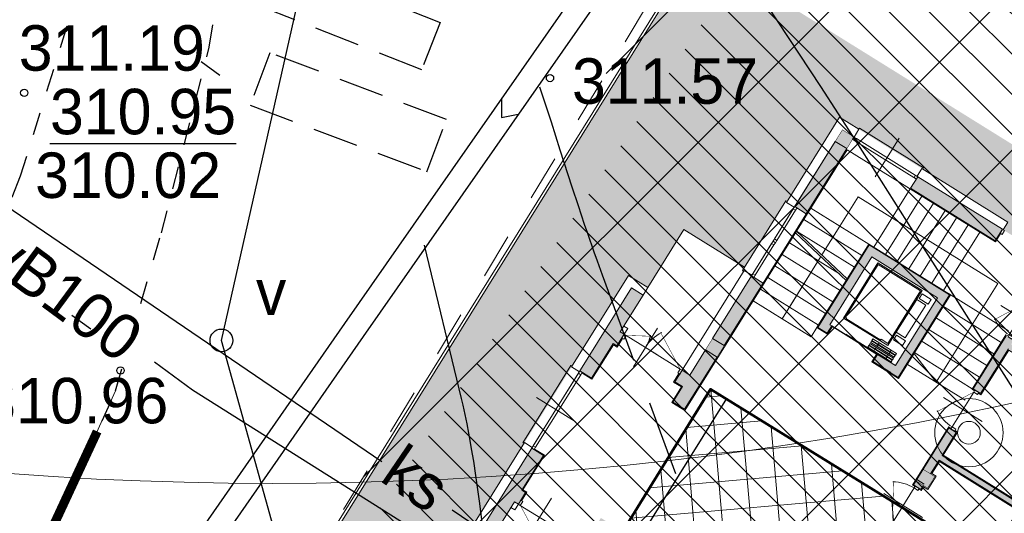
# Model space of a CAD drawing. Extents: x 4615668 to 9294084, y 5331114 to 10688993.
# Tile 61 of 181: x 4655590 to 4655611, y 5335119 to 5335130. Entities that reach past the tile are written whole.
import ezdxf
from ezdxf.enums import TextEntityAlignment as Align
from ezdxf.lldxf.tags import DXFTag

# ---------------------------------------------------------------- set-up
doc = ezdxf.new("R2010")
doc.units = 0
doc.header["$MEASUREMENT"] = 0
for name, pattern in [('BUIB05', [1, 0.5, -0.5]), ('DASHED', [19.05, 12.7, -6.35]), ('DROGA', [1, 0.5, -0.5]), ('WARSTWICA', [3, 2, -1]), ('WIATA', [1.5, 1, -0.5])]:
    doc.linetypes.add(name, pattern=pattern)
for name, color, linetype in [('13', 7, 'Continuous'), ('17', 7, 'Continuous'), ('22', 7, 'Continuous'), ('23', 7, 'Continuous'), ('24', 7, 'Continuous'), ('25', 7, 'Continuous'), ('26', 7, 'Continuous'), ('27', 7, 'Continuous'), ('45', 7, 'Continuous'), ('50', 7, 'Continuous'), ('51', 7, 'Continuous'), ('52', 7, 'Continuous'), ('56', 7, 'Continuous'), ('hatcz', 253, 'Continuous'), ('OPIS', 7, 'Continuous'), ('sciany', 1, 'Continuous'), ('STOLARKA', 4, 'Continuous'), ('UWWPA_907', 7, 'Continuous')]:
    doc.layers.add(name, color=color, linetype=linetype)
for name, color, linetype, lineweight in [('A_widok', 8, 'Continuous', 0), ('budynek', 7, 'Continuous', 53), ('hatch', 253, 'Continuous', 0), ('sciany - mur', 1, 'Continuous', 30)]:
    doc.layers.add(name, color=color, linetype=linetype, lineweight=lineweight)
doc.styles.add('txt', font='TXT', dxfattribs={"height": 0.2})
tags = doc.linetypes.add('DASH', pattern=[15, 10, -5]).pattern_tags.tags
tags[6:7] = [DXFTag(74, 4), DXFTag(75, 0), DXFTag(340, '0'), DXFTag(46, 0.0), DXFTag(50, 0.0), DXFTag(44, 0.0), DXFTag(45, 0.0)]
tags[4:5] = [DXFTag(74, 4), DXFTag(75, 0), DXFTag(340, '0'), DXFTag(46, 0.0), DXFTag(50, 0.0), DXFTag(44, 0.0), DXFTag(45, 0.0)]

# ---------------------------------------------------------------- blocks, each defined once
blk = doc.blocks.new('SB')
at = {"layer": 'UWWPA_907', "color": 7, "linetype": 'Continuous', "lineweight": 13}
for radius in [0.75, 0.25]:
    blk.add_circle((0, 0), radius, dxfattribs=at)
blk = doc.blocks.new('WYS')
at = {"layer": '52', "color": 67, "linetype": 'Continuous'}
blk.add_circle((0, 0), 0.08, dxfattribs=at)
blk = doc.blocks.new('SLU')
at = {"layer": '22', "color": 1, "linetype": 'Continuous'}
blk.add_circle((0, 0), 0.25, dxfattribs=at)
blk = doc.blocks.new('G$C8361AC1F')
at = {"layer": 'STOLARKA', "color": 252, "linetype": 'Continuous', "lineweight": 0}
for p, q in [((50, 100), (50, 0)), ((5, 50), (95, 50))]:
    blk.add_line(p, q, dxfattribs=at)
at = {"layer": 'STOLARKA', "color": 252, "linetype": 'Continuous', "lineweight": 0, "const_width": 1}
blk.add_lwpolyline([(95, 50), (15.3, 96)], dxfattribs=at)
at = {"layer": 'STOLARKA', "color": 252, "linetype": 'Continuous', "lineweight": 0}
for points in [[(5, 40), (5, 50), (0, 50), (0, 40)], [(95, 40), (95, 50), (100, 50), (100, 40)]]:
    blk.add_lwpolyline(points, close=True, dxfattribs=at)
blk.add_arc((95, 50), 90, 148.7267, 180, dxfattribs=at)
blk = doc.blocks.new('Z$W@#560870F2')
at = {"layer": 'A_widok', "lineweight": 25, "ltscale": 2}
for p, q in [((199.5, 178.5), (199.5, 60.5)), ((199.5, 24.5), (199.5, 142.5))]:
    blk.add_line(p, q, dxfattribs=at)
at = {"layer": 'A_widok', "color": 251, "lineweight": 25, "ltscale": 2}
for p, q in [((218.5, 189), (218.5, 142.5)), ((220.5, 140.5), (220.5, 140.5))]:
    blk.add_line(p, q, dxfattribs=at)
at = {"layer": 'A_widok', "color": 251, "linetype": 'DASHED', "ltscale": 30}
blk.add_line((218.5, 166), (218.5, 167.5), dxfattribs=at)
at = {"layer": 'A_widok', "ltscale": 10}
blk.add_line((169.1, 42), (169.1, 132), dxfattribs=at)
for points in [[(34.5, 179), (34.5, 155.6), (46.5, 155.6), (46.5, 179)], [(136.5, 152), (136.5, 175.3), (51.5, 175.3), (51.5, 152)], [(153.5, 179), (153.5, 155.6), (141.5, 155.6), (141.5, 179)], [(180, 132), (180, 177), (176, 177), (176, 132)], [(185, 132), (185, 177), (181, 177), (181, 132)], [(192, 132), (192, 177), (188, 177), (188, 132)], [(197.5, 132), (197.5, 177), (193, 177), (193, 132)], [(180, 163.5), (180, 116), (176, 116), (176, 163.5)], [(185, 163.5), (185, 116), (181, 116), (181, 163.5)], [(192, 163.5), (192, 116), (188, 116), (188, 163.5)], [(197.5, 163.5), (197.5, 116), (193, 116), (193, 163.5)]]:
    blk.add_lwpolyline(points, close=True, dxfattribs=at)
at = {"layer": 'A_widok', "linetype": 'Continuous', "lineweight": 0}
blk.add_lwpolyline([(171.1, 37), (171.1, 152), (28.5, 152), (28.5, 37)], close=True, dxfattribs=at)
at = {"layer": 'A_widok', "ltscale": 10}
blk.add_lwpolyline([(171.1, 132), (167.1, 132), (167.1, 149.5), (31, 149.5), (31, 39.5), (167.1, 39.5), (167.1, 42), (171.1, 42)], dxfattribs=at)
at = {"layer": 'A_widok'}
for p in [(169.1, 131), (169.1, 102), (169.1, 101), (169.1, 72)]:
    blk.add_point(p, dxfattribs=at)
at = {"layer": 'sciany', "color": 251, "linetype": 'Continuous', "lineweight": 0}
for p, q in [((5, 0), (5, 208)), ((5, 208), (218.5, 208)), ((218.5, 208), (218.5, 142.5)), ((24, 189), (199.5, 189)), ((24, 19), (24, 189)), ((199.5, 189), (199.5, 142.5)), ((199.5, 142.5), (218.5, 142.5)), ((199.5, 24.5), (218.5, 24.5)), ((199.5, 24.5), (199.5, 19)), ((218.5, 24.5), (218.5, 0)), ((199.5, 19), (24, 19)), ((218.5, 0), (5, 0))]:
    blk.add_line(p, q, dxfattribs=at)
blk = doc.blocks.new('G$C7BE39422')
at = {"layer": 'OPIS', "lineweight": 0, "ltscale": 40, "transparency": 33554687}
h = blk.add_hatch(color=256, dxfattribs=at)
h.dxf.hatch_style = 1
h.paths.add_polyline_path([(266, 1724), (296, 1724), (296, 1754), (266, 1754)])
h = blk.add_hatch(color=256, dxfattribs=at)
h.dxf.hatch_style = 1
h.paths.add_polyline_path([(461.1, 1724), (461.1, 1754), (680.1, 1754), (680.1, 1724)])
h = blk.add_hatch(color=256, dxfattribs=at)
h.dxf.hatch_style = 1
h.paths.add_polyline_path([(266, 1555.5), (296, 1555.5), (296, 1724), (266, 1724)])
h = blk.add_hatch(color=256, dxfattribs=at)
h.dxf.hatch_style = 1
h.paths.add_polyline_path([(1411.2, 1184), (1411.2, 1165.2), (1381.2, 1165.2), (1381.2, 1184)])
h.paths.add_polyline_path([(830.1, 1184), (830.1, 1174), (811.1, 1174), (811.1, 1184)])
h.paths.add_polyline_path([(811.1, 1214), (811.1, 1321.2), (830.1, 1321.2), (830.1, 1261.7), (1038, 1261.7), (1038, 1537.9), (830.1, 1537.9), (830.1, 1422.2), (811.1, 1422.2), (811.1, 1559.4), (830.1, 1559.4), (830.1, 1549.9), (1038, 1549.9), (1038, 1559.4), (1050, 1559.4), (1050, 1405.8), (1154, 1405.8), (1154, 1549.9), (1170.4, 1549.9), (1170.4, 1539.9), (1164, 1539.9), (1164, 1405.8), (1267.8, 1405.8), (1267.8, 1539.9), (1261.4, 1539.9), (1261.4, 1549.9), (1283.8, 1549.9), (1283.8, 1539.9), (1277.6, 1539.9), (1277.6, 1405.8), (1381.2, 1405.8), (1381.2, 1539.9), (1374.8, 1539.9), (1374.8, 1549.9), (1381.2, 1549.9), (1381.2, 1724), (1411.2, 1724), (1411.2, 1214), (1381.2, 1214), (1381.2, 1249.7), (1374.8, 1249.7), (1374.8, 1259.7), (1381.2, 1259.7), (1381.2, 1393.8), (1277.6, 1393.8), (1277.6, 1259.7), (1283.8, 1259.7), (1283.8, 1249.7), (1261.4, 1249.7), (1261.4, 1259.7), (1267.8, 1259.7), (1267.8, 1393.8), (1164, 1393.8), (1164, 1259.7), (1170.4, 1259.7), (1170.4, 1249.7), (1147.6, 1249.7), (1147.6, 1259.7), (1154, 1259.7), (1154, 1393.8), (1050, 1393.8), (1050, 1259.7), (1056.6, 1259.7), (1056.6, 1249.7), (1050, 1249.7), (1050, 1174), (1038, 1174), (1038, 1249.7), (830.1, 1249.7), (830.1, 1214)])
h = blk.add_hatch(color=256, dxfattribs=at)
h.dxf.hatch_style = 1
h.paths.add_polyline_path([(474.1, 1375.5), (468.6, 1375.5), (468.6, 1551), (638.6, 1551), (638.6, 1375.5), (592.1, 1375.5), (592.1, 1356.5), (657.6, 1356.5), (657.6, 1570), (449.6, 1570), (449.6, 1356.5), (474.1, 1356.5)])
h = blk.add_hatch(color=256, dxfattribs=at)
h.dxf.hatch_style = 1
h.paths.add_polyline_path([(266, 1362.5), (266, 1214), (281, 1214), (281, 1375.5), (266, 1375.5)])
h.paths.add_polyline_path([(281, 1375.5), (281, 1214), (296, 1214), (296, 1375.5)])
h.paths.add_polyline_path([(281, 1184), (281, 1049), (296, 1049), (296, 1184)])
h.paths.add_polyline_path([(266, 1119), (246, 1119), (246, 1109), (246, 1089), (266, 1089), (266, 1049), (281, 1049), (281, 1184), (266, 1184)])
h.paths.add_polyline_path([(86, 999), (86, 1088.9), (96, 1088.9), (96, 1109), (96, 1119), (86, 1119), (86, 1134), (86, 1184), (86, 1214), (71, 1214), (71, 999)])
h.paths.add_polyline_path([(56, 999), (62, 999), (62.5, 999), (71, 999), (71, 1214), (56, 1214), (56, 999)])
h.paths.add_polyline_path([(86, 584), (86, 664), (86, 679), (96, 679), (96, 689), (96, 709), (86, 709), (86, 799), (71, 799), (71, 584)])
h.paths.add_polyline_path([(71, 584), (71, 799), (62, 799), (56, 799), (56, 584)])
h.paths.add_polyline_path([(281, 614), (281, 749), (266, 749), (266, 709), (246, 709), (246, 689), (246, 679), (266, 679), (266, 614)])
h.paths.add_polyline_path([(296, 749), (281, 749), (281, 614), (296, 614)])
h = blk.add_hatch(color=256, dxfattribs=at)
h.dxf.hatch_style = 1
h.paths.add_polyline_path([(266, 1184), (296, 1184), (296, 1214), (266, 1214)])
h = blk.add_hatch(color=256, dxfattribs=at)
h.dxf.hatch_style = 1
h.paths.add_polyline_path([(811.1, 1184), (841.1, 1184), (841.1, 1214), (811.1, 1214)])
at = {"layer": 'OPIS', "color": 252, "linetype": 'Continuous', "lineweight": 0}
for p, q in [((381.6, 1804), (381.6, 1704)), ((86, 1384), (243, 1384)), ((86, 1234), (86, 1384)), ((151, 1169), (151, 1069)), ((181, 1119), (101, 1119)), ((161, 1119), (241, 1119)), ((151, 629), (151, 729)), ((181, 679), (101, 679))]:
    blk.add_line(p, q, dxfattribs=at)
at = {"layer": 'OPIS', "lineweight": 0, "ltscale": 40}
for p, q in [((296, 1724), (266, 1724)), ((641.1, 1571.5), (641.1, 1722.5)), ((448.1, 1481.5), (298.1, 1511.5)), ((448.1, 1477.4), (298.1, 1507.4)), ((427.7, 1481.5), (298.1, 1481.5)), ((448.1, 1451.5), (298.1, 1451.5)), ((448.1, 1421.5), (298.1, 1421.5)), ((448.1, 1391.5), (298.1, 1391.5)), ((448.1, 1361.5), (298.1, 1361.5)), ((448.1, 1355), (448.1, 1331.5)), ((448.1, 1331.5), (298.1, 1331.5)), ((86, 1214), (86, 1234)), ((96, 1134), (86, 1134)), ((96, 1134), (96, 1119)), ((56, 999), (86, 999)), ((56, 799), (86, 799)), ((96, 664), (86, 664))]:
    blk.add_line(p, q, dxfattribs=at)
at = {"layer": 'OPIS', "linetype": 'DASH', "lineweight": 0}
for p, q in [((461.1, 1571.5), (461.1, 1722.5)), ((491.1, 1571.5), (491.1, 1722.5)), ((521.1, 1571.5), (521.1, 1722.5)), ((551.1, 1571.5), (551.1, 1722.5)), ((581.1, 1571.5), (581.1, 1722.5)), ((611.1, 1571.5), (611.1, 1722.5)), ((448.1, 1571.5), (298.1, 1571.5)), ((448.1, 1571.5), (298.1, 1571.5)), ((654.1, 1571.5), (809.1, 1571.5)), ((448.1, 1541.5), (298.1, 1541.5)), ((657.6, 1541.5), (809.1, 1541.5)), ((448.1, 1511.5), (298.1, 1511.5)), ((657.6, 1511.5), (809.1, 1511.5)), ((657.6, 1481.5), (809.1, 1481.5)), ((657.6, 1451.5), (809.1, 1451.5)), ((657.6, 1421.5), (809.1, 1421.5)), ((734.1, 1391.5), (657.6, 1420.2)), ((657.6, 1391.5), (809.1, 1391.5))]:
    blk.add_line(p, q, dxfattribs=at)
at = {"layer": 'OPIS', "color": 0, "lineweight": 0, "ltscale": 40}
for p, q in [((811.1, 1187.5), (830.1, 1187.5)), ((96, 664), (96, 679))]:
    blk.add_line(p, q, dxfattribs=at)
at = {"layer": 'OPIS', "color": 251, "lineweight": 0, "ltscale": 40}
blk.add_line((106, 899), (6, 899), dxfattribs=at)
for points in [[(295.5, 1774), (295.5, 1777), (461.8, 1777), (461.8, 1774)], [(455.1, 1754), (455.1, 1748), (461.1, 1748), (461.1, 1754)], [(590.6, 1375.5), (590.6, 1355), (659.1, 1355), (659.1, 1571.5), (448.1, 1571.5), (448.1, 1481.5)], [(246, 1375), (243, 1375), (243, 1555.5), (246, 1555.5)], [(266, 1549.5), (272, 1549.5), (272, 1555.5), (266, 1555.5)], [(475.6, 1375.5), (475.6, 1355), (448.1, 1355), (448.1, 1481.5)], [(266, 1459.5), (272, 1459.5), (272, 1465.5), (266, 1465.5)], [(86, 1119), (86, 1214), (56, 1214), (56, 584), (86, 584), (86, 679), (96, 679), (96, 709), (86, 709), (86, 799)], [(36, 798.9), (33, 798.9), (33, 999), (36, 999)]]:
    blk.add_lwpolyline(points, dxfattribs=at)
at = {"layer": 'OPIS', "lineweight": 0, "ltscale": 40}
for points in [[(266, 1553.5), (246, 1553.5), (246, 1774), (296, 1774), (296, 1754)], [(459.1, 1754), (459.1, 1774), (682.1, 1774), (682.1, 1754)], [(461.1, 1724), (461.1, 1754), (680.1, 1754), (680.1, 1724), (461.1, 1724)], [(244, 1109), (244, 1087), (264, 1087), (264, 1047), (298.1, 1047), (298.1, 1722.5), (681.6, 1722.5), (681.6, 1744)], [(830.1, 1184), (830.1, 1174), (811.1, 1174), (811.1, 1321.2), (830.1, 1321.2), (830.1, 1261.7), (1038, 1261.7)], [(830.1, 1537.9), (830.1, 1422.2), (811.1, 1422.2), (811.1, 1559.4)], [(815.6, 1561.4), (809.1, 1561.4), (809.1, 1420.2), (815.6, 1420.2)], [(246, 1553.5), (266, 1553.5)], [(825.6, 1420.2), (832.1, 1420.2), (832.1, 1535.9), (1036, 1535.9), (1036, 1263.7), (832.1, 1263.7), (832.1, 1323.2), (825.6, 1323.2)], [(373.1, 1331.5), (373.1, 1492.4)], [(373.1, 1361.5), (373.1, 1492.4)], [(1050, 1174), (1038, 1174), (1038, 1249.7), (830.1, 1249.7), (830.1, 1214)], [(246, 1119), (246, 1377.5), (266, 1377.5)], [(815.6, 1323.2), (809.1, 1323.2), (809.1, 1172), (815.6, 1172)], [(86, 1234), (36, 1234), (36, 997)], [(825.6, 1172), (832.1, 1172), (832.1, 1182), (843.1, 1182), (843.1, 1216), (832.1, 1216), (832.1, 1247.7), (1036, 1247.7), (1036, 1172), (1038.9, 1172)], [(86, 999), (86, 1088.9), (96, 1088.9), (96, 1119), (86, 1119), (86, 1184)], [(266, 1119), (246, 1119), (246, 1089), (266, 1089), (266, 1049), (296, 1049), (296, 1184), (266, 1184), (266, 1119)], [(62, 997.5), (88, 997.5), (88, 1086.9), (98, 1086.9), (98, 1109)], [(86, 999), (86, 1088.9)], [(56, 997), (36, 997)], [(36, 801), (36, 564), (86, 564)], [(56, 801), (36, 801)], [(98, 689), (98, 711), (88, 711), (88, 800.5), (62, 800.5)]]:
    blk.add_lwpolyline(points, dxfattribs=at)
at = {"layer": 'OPIS', "lineweight": 0, "ltscale": 40, "const_width": 1}
for points in [[(266, 1724), (296, 1724), (296, 1754), (266, 1754)], [(266, 1184), (296, 1184), (296, 1214), (266, 1214)], [(811.1, 1184), (841.1, 1184), (841.1, 1214), (811.1, 1214)]]:
    blk.add_lwpolyline(points, close=True, dxfattribs=at)
at = {"layer": 'OPIS', "color": 251, "lineweight": 0, "ltscale": 40}
for points in [[(296, 1754), (302, 1754), (302, 1748), (296, 1748)], [(461.1, 1754), (302, 1754), (302, 1748), (461.1, 1748)], [(266, 1724), (266, 1375.5), (296, 1375.5), (296, 1724)], [(266, 1549.5), (266, 1471.5), (272, 1471.5), (272, 1549.5)], [(266, 1465.5), (266, 1471.5), (272, 1471.5), (272, 1465.5)], [(266, 1459.5), (266, 1381.5), (272, 1381.5), (272, 1459.5)], [(266, 1375.5), (266, 1381.5), (272, 1381.5), (272, 1375.5)], [(62, 993), (62, 999), (56, 999), (56, 993)], [(62, 993), (62, 805), (56, 805), (56, 993)], [(62, 799), (62, 805), (56, 805), (56, 799)]]:
    blk.add_lwpolyline(points, close=True, dxfattribs=at)
at = {"layer": 'OPIS', "color": 252, "linetype": 'Continuous', "lineweight": 0}
for points in [[(685.6, 1744), (685.6, 1754), (680.6, 1754), (680.6, 1744)], [(101, 1109), (101, 1119), (96, 1119), (96, 1109)], [(241, 1109), (241, 1119), (246, 1119), (246, 1109)], [(101, 689), (101, 679), (96, 679), (96, 689)]]:
    blk.add_lwpolyline(points, close=True, dxfattribs=at)
at = {"layer": 'OPIS', "lineweight": 0, "ltscale": 40}
for points in [[(266, 1555.5), (296, 1555.5), (296, 1724), (266, 1724)], [(266, 1214), (266, 1375.5), (296, 1375.5), (296, 1214)]]:
    blk.add_lwpolyline(points, close=True, dxfattribs=at)
at = {"layer": 'OPIS', "linetype": 'DASH', "lineweight": 0}
blk.add_lwpolyline([(373.1, 1496.5), (373.1, 1571.5), (373.1, 1647.5), (734.1, 1647.5), (734.1, 1391.5)], dxfattribs=at)
at = {"layer": 'OPIS', "color": 252, "linetype": 'Continuous', "lineweight": 0, "const_width": 1}
for points in [[(101, 1119), (148.7, 1146.5)], [(241, 1119), (161.4, 1165)], [(101, 679), (148.7, 651.5)]]:
    blk.add_lwpolyline(points, dxfattribs=at)
at = {"layer": 'OPIS', "color": 252, "linetype": 'Continuous', "lineweight": 0}
blk.add_arc((61, 1119), 90, 0, 18.4099, dxfattribs=at)
at = {"layer": 'OPIS', "color": 0, "lineweight": 0, "ltscale": 40}
blk.add_arc((241, 1119), 90, 148.7267, 180, dxfattribs=at)
at = {"layer": 'OPIS', "color": 251, "lineweight": 0, "ltscale": 40}
for p, rotation in [((865.6, 1559.9), 90.00000000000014), ((865.6, 1321.7), 89.99999999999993)]:
    blk.add_blockref('G$C8361AC1F', p, dxfattribs=dict(at, rotation=rotation))
at = {"layer": 'OPIS', "color": 7, "linetype": 'Continuous', "lineweight": 0, "rotation": 269.9999999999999}
blk.add_blockref('Z$W@#560870F2', (449.6, 1575), dxfattribs=at)
at = {"layer": 'OPIS', "color": 251, "lineweight": 0, "ltscale": 40, "xscale": -1, "rotation": 89.99999999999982}
blk.add_blockref('G$C8361AC1F', (865.6, 1173.5), dxfattribs=at)

msp = doc.modelspace()

# ---------------------------------------------------------------- hatches: boundary and pattern name
at = {"layer": 'hatch', "lineweight": 0, "ltscale": 20}
h = msp.add_hatch(dxfattribs=at)
h.set_pattern_fill('ANSI31', color=3, scale=5, angle=90)
h.set_pattern_definition([(135, (-11889.38753, -1756.1574), (-0.44194173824, -0.44194173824), [])])
h.paths.add_polyline_path([(4655588.854, 5335106.349), (4655610.799, 5335092.928), (4655619.826, 5335105.313), (4655679.3, 5335063.025), (4655675.327, 5335047.976), (4655665.409, 5335034.833), (4655687.601, 5335024.333), (4655665.162, 5335010.881), (4655660.44, 5335018.722), (4655662.201, 5335023.441), (4655659.892, 5335034.977), (4655638.385, 5335008.562), (4655616.894, 5335004.668), (4655615.082, 5335002.357), (4655641.603, 5335003.489), (4655662.829, 5335002.048), (4655672.968, 5335007.291), (4655703.279, 5335014.289), (4655716.801, 5335015.212), (4655741.269, 5335020.258), (4655757.915, 5335026.021), (4655726.837, 5335084.415), (4655710.028, 5335087.457), (4655682.401, 5335098.021), (4655634.828, 5335133.012), (4655626.983, 5335138.104), (4655613.086, 5335142.87)])
at = {"layer": 'hatch', "lineweight": 0}
h = msp.add_hatch(dxfattribs=at)
h.set_pattern_fill('ANSI31', color=160, scale=20)
h.set_pattern_definition([(45, (-11889.3875, -1756.1574), (-1.767766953, 1.767766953), [])])
h.paths.add_polyline_path([(4655585.345, 5335100.489), (4655609.825, 5335141.174), (4655724.52, 5335052.343), (4655757.949, 5335025.923), (4655741.269, 5335020.258), (4655716.277, 5335015.104), (4655702.906, 5335013.9), (4655672.968, 5335007.246), (4655662.829, 5335002.048), (4655641.397, 5335003.503), (4655600.675, 5335001.373), (4655590.095, 5334999.07), (4655563.772, 5335009.583), (4655603.239, 5335036.519), (4655603.01, 5335091.868)])
at = {"layer": 'hatch', "lineweight": 0, "ltscale": 40}
h = msp.add_hatch(dxfattribs=at)
h.set_pattern_fill('ANSI37', color=0, scale=5, angle=50)
h.set_pattern_definition([(95, (-11889.38753, -1756.1574), (-0.62262168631, -0.05447233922), []), (185, (-11889.38753, -1756.1574), (0.05447233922, -0.62262168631), [])])
h.paths.add_polyline_path([(4655601.326, 5335116.443), (4655606.153, 5335113.462), (4655609.576, 5335119.003), (4655604.748, 5335121.985)])
at = {"layer": 'hatcz', "lineweight": 0, "transparency": 33554687}
h = msp.add_hatch(dxfattribs=at)
h.set_pattern_fill('ANCHORLK', color=256, scale=0.1, angle=58)
h.set_pattern_definition([(76.435, (-11889.41685, -1756.27892), (0.0837167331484, 0.879909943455), [0.25, -1]), (31.435, (-11889.23246, -1756.58059), (0.209468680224, 0.3352206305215), [0.176776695, -0.707106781]), (121.435, (-11889.84427, -1755.91862), (-0.3352206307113, 0.209468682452), [0.176776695, -0.707106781]), (166.435, (-11889.60124, -1755.97726), (-0.3352206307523, 0.2094686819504), [0.25, -1])])
h.paths.add_polyline_path([(4655591.047, 5335116.854), (4655592.229, 5335118.033), (4655594.544, 5335115.712), (4655604.49, 5335131.659), (4655613.176, 5335126.255), (4655612.648, 5335125.405), (4655618.338, 5335121.866), (4655608.565, 5335106.158), (4655598.077, 5335112.683), (4655597.549, 5335111.834), (4655593.606, 5335114.287)])
h.paths.add_polyline_path([(4655598.341, 5335113.107), (4655608.404, 5335106.846), (4655617.649, 5335121.705), (4655612.197, 5335125.097), (4655612.092, 5335124.927), (4655611.183, 5335125.493), (4655611.289, 5335125.662), (4655607.586, 5335127.966), (4655606.421, 5335126.094), (4655606.407, 5335126.127), (4655605.5, 5335124.671), (4655604.167, 5335125.5), (4655603.375, 5335124.226), (4655602.95, 5335124.49), (4655599.411, 5335118.802), (4655599.797, 5335118.504), (4655596.983, 5335113.952)], flags=16)

# ---------------------------------------------------------------- linework, layer by layer
at = {"color": 94, "linetype": 'BUIB05', "lineweight": 0, "ltscale": 2}
msp.add_lwpolyline([(4655585.345, 5335100.489), (4655609.825, 5335141.174), (4655724.52, 5335052.343), (4655757.949, 5335025.923), (4655741.269, 5335020.258), (4655716.277, 5335015.104), (4655702.906, 5335013.9), (4655672.968, 5335007.246), (4655662.829, 5335002.048), (4655641.397, 5335003.503), (4655600.675, 5335001.373), (4655590.095, 5334999.07), (4655563.772, 5335009.583), (4655603.239, 5335036.519), (4655603.01, 5335091.868)], close=True, dxfattribs=at)
at = {"lineweight": 0, "ltscale": 40}
msp.add_circle((4655595.116, 5335194.916), 75, dxfattribs=at)
at = {"layer": '13', "color": 132, "linetype": 'WIATA'}
for points in [[(4655598.403, 5335129.011), (4655594.904, 5335130.386), (4655595.313, 5335131.427), (4655598.812, 5335130.051)], [(4655594.631, 5335128.236), (4655598.515, 5335126.77), (4655598.948, 5335127.917), (4655595.065, 5335129.383)]]:
    msp.add_lwpolyline(points, close=True, dxfattribs=at)
at = {"layer": '13', "color": 7, "linetype": 'Continuous'}
msp.add_lwpolyline([(4655601.675, 5335116.262), (4655605.108, 5335121.782), (4655609.576, 5335119.003), (4655606.142, 5335113.483)], dxfattribs=at)
at = {"layer": '17', "color": 97, "linetype": 'DROGA'}
for points in [[(4655620.342, 5335020.205), (4655633.344, 5335029.137), (4655640.842, 5335045.094), (4655640.874, 5335051.414), (4655638.081, 5335060.135), (4655636.027, 5335067.178), (4655629.847, 5335077.185), (4655624.184, 5335081.711), (4655611.243, 5335091.013), (4655605.11, 5335095.557), (4655599.633, 5335098.754), (4655596.338, 5335100.728), (4655588.098, 5335104.584), (4655586.139, 5335108.198), (4655586.184, 5335109.851), (4655586.871, 5335111.595), (4655589.752, 5335117.638), (4655591.674, 5335121.953), (4655592.681, 5335125.422), (4655593.733, 5335129.507), (4655594.237, 5335132.674), (4655594.467, 5335142.205), (4655595.199, 5335144.579)], [(4655591.766, 5335144.028), (4655591.493, 5335132.833), (4655589.579, 5335126.668), (4655587.199, 5335120.747), (4655585.826, 5335117.442), (4655581.254, 5335108.872), (4655577.554, 5335101.684), (4655575.585, 5335098.562), (4655572.015, 5335093.33), (4655566.675, 5335084.549), (4655563.15, 5335078.582), (4655558.172, 5335069.745), (4655554.51, 5335062.814), (4655552.048, 5335058.863)]]:
    msp.add_lwpolyline(points, dxfattribs=at)
at = {"layer": '23', "color": 40, "linetype": 'Continuous'}
msp.add_lwpolyline([(4655596.406, 5335109.483), (4655595.718, 5335116.898), (4655594, 5335123.061), (4655599.22, 5335146.184), (4655600.624, 5335157.505), (4655600.988, 5335175.549), (4655608.608, 5335175.49), (4655614.408, 5335174.899)], dxfattribs=at)
at = {"layer": '25', "color": 165, "linetype": 'Continuous'}
msp.add_lwpolyline([(4655592.533, 5335122.593), (4655593.366, 5335121.976), (4655601.888, 5335116.605)], dxfattribs=at)
at = {"layer": '27', "color": 17, "linetype": 'Continuous'}
for p, q in [((4655587.847, 5335126.991), (4655593.003, 5335123.477)), ((4655593.003, 5335123.477), (4655597.524, 5335120.395)), ((4655599.074, 5335119.339), (4655602.245, 5335117.178))]:
    msp.add_line(p, q, dxfattribs=at)
at = {"layer": '45', "color": 219, "linetype": 'Continuous'}
for points in [[(4655788.318, 5335087.177), (4655785.963, 5335092.852), (4655785.059, 5335094.103), (4655775.354, 5335103.008), (4655764.978, 5335112.567), (4655762.183, 5335115.231), (4655760.796, 5335116.01), (4655753.13, 5335120.527), (4655752.238, 5335120.464), (4655747.343, 5335118.661), (4655746.478, 5335117.973), (4655744.633, 5335114.25), (4655742.29, 5335110.388), (4655736.083, 5335094.805), (4655727.259, 5335085.511), (4655710.146, 5335087.945), (4655682.639, 5335097.359), (4655658.142, 5335115.559), (4655640.805, 5335129.446), (4655627.317, 5335138.972), (4655612.96, 5335143.544), (4655609.494, 5335141.756), (4655596.704, 5335123.432), (4655592.654, 5335117.608)], [(4655787.856, 5335086.985), (4655785.523, 5335092.606), (4655784.683, 5335093.769), (4655775.016, 5335102.64), (4655764.636, 5335112.203), (4655761.883, 5335114.825), (4655760.546, 5335115.576), (4655753.01, 5335120.017), (4655752.344, 5335119.97), (4655747.591, 5335118.219), (4655746.876, 5335117.651), (4655745.071, 5335114.008), (4655742.74, 5335110.164), (4655736.511, 5335094.531), (4655727.443, 5335084.979), (4655710.028, 5335087.457), (4655682.403, 5335096.911), (4655657.836, 5335115.163), (4655640.505, 5335129.046), (4655627.091, 5335138.52), (4655613.006, 5335143.004), (4655609.834, 5335141.368), (4655597.114, 5335123.146), (4655593.012, 5335117.248)], [(4655600.156, 5335128.378), (4655600.156, 5335127.959), (4655600.524, 5335128.031)]]:
    msp.add_lwpolyline(points, dxfattribs=at)
at = {"layer": '50', "color": 216, "linetype": 'Continuous'}
for points in [[(4655618.185, 5335111.611), (4655615.43, 5335115.729), (4655614.068, 5335117.798), (4655612.914, 5335119.598), (4655611.398, 5335122.012), (4655610.635, 5335123.215), (4655609.485, 5335125.025), (4655607.952, 5335127.438), (4655607.179, 5335128.64), (4655605.999, 5335130.43), (4655605.398, 5335131.317), (4655604.125, 5335133.174)], [(4655598.46, 5335125.152), (4655599.27, 5335121.786), (4655599.305, 5335121.634), (4655599.328, 5335121.532), (4655599.372, 5335121.328), (4655599.393, 5335121.225), (4655599.432, 5335121.02), (4655599.469, 5335120.815), (4655599.493, 5335120.678), (4655599.538, 5335120.403), (4655599.585, 5335120.093), (4655599.614, 5335119.886), (4655599.671, 5335119.472), (4655599.725, 5335119.057), (4655599.797, 5335118.504), (4655599.835, 5335118.228), (4655599.874, 5335117.952), (4655599.894, 5335117.814), (4655599.926, 5335117.607)]]:
    msp.add_lwpolyline(points, dxfattribs=at)
at = {"layer": '50', "color": 245, "linetype": 'WARSTWICA'}
msp.add_lwpolyline([(4655600.995, 5335128.634), (4655601.146, 5335128.175), (4655601.245, 5335127.868), (4655601.442, 5335127.254), (4655601.705, 5335126.436), (4655601.839, 5335126.027), (4655601.975, 5335125.619), (4655602.044, 5335125.416), (4655602.184, 5335125.01), (4655602.256, 5335124.807), (4655602.367, 5335124.504), (4655603.982, 5335120.131)], dxfattribs=at)
at = {"layer": '51', "color": 3, "linetype": 'Continuous'}
for p, q in [((4655593.555, 5335129.193), (4655593.969, 5335128.894)), ((4655590.713, 5335123.613), (4655591.127, 5335123.314))]:
    msp.add_line(p, q, dxfattribs=at)
at = {"layer": 'budynek', "color": 7, "linetype": 'Continuous', "lineweight": 53, "flags": 128}
msp.add_lwpolyline([(4655601.326, 5335116.443), (4655606.153, 5335113.462), (4655609.576, 5335119.003), (4655604.748, 5335121.985)], close=True, dxfattribs=at)
at = {"layer": 'hatch', "lineweight": 0, "ltscale": 40}
for p, q in [((4655604.473, 5335131.67), (4655594.544, 5335115.712)), ((4655603.598, 5335130.377), (4655594.533, 5335115.808))]:
    msp.add_line(p, q, dxfattribs=at)
at = {"layer": 'sciany - mur', "color": 251, "lineweight": 0, "ltscale": 40}
msp.add_lwpolyline([(4655629.847, 5335077.185), (4655623.326, 5335082.328), (4655614.116, 5335088.948), (4655605.11, 5335095.557), (4655596.338, 5335100.728), (4655588.098, 5335104.584), (4655586.139, 5335108.198), (4655586.184, 5335109.851), (4655586.871, 5335111.595), (4655589.236, 5335116.557), (4655591.674, 5335121.953)], dxfattribs=at)
at = {"layer": 'sciany - mur', "color": 30, "lineweight": 0, "ltscale": 40}
msp.add_lwpolyline([(4655591.27, 5335121.059, 0.2, 0.2, 0), (4655587.076, 5335112.022, 0.2, 0.2, 0.422916), (4655590.156, 5335103.981, 0.2, 0.2, 0), (4655596.882, 5335101.099, 0.2, 0.2, 0), (4655603.336, 5335097.383, 0.2, 0.2, 0), (4655605.432, 5335096.01, 0.2, 0.2, 0), (4655611.731, 5335091.726, 0.2, 0.2, 0), (4655629.233, 5335078.895, 0.2, 0.2, 0), (4655630.301, 5335077.926, 0.2, 0.2, 0), (4655635.098, 5335070.297, 0.2, 0.2, 0), (4655636.492, 5335067.332, 0.2, 0.2, 0), (4655637.872, 5335063.456, 0.2, 0.2, 0), (4655641.198, 5335052.494, 0.2, 0.2, 0), (4655641.385, 5335044.81, 0.2, 0.2, 0), (4655630.919, 5335030.41, 0.2, 0.2, 0), (4655629.468, 5335028.978, 0.2, 0.2, 0), (4655620.55, 5335020.182, 0.2, 0.2, 0), (4655602.004, 5335014.517, 0.2, 0.2, 0), (4655600.384, 5335013.922, 0.2, 0.2, 0), (4655599.598, 5335013.271, 0.2, 0.2, 0), (4655583.603, 5335000.389, 0.2, 0.2, 0), (4655583.574, 5335000.331, 0.2, 0.2, 0)], format="xyseb", dxfattribs=at)

# ---------------------------------------------------------------- block references
at = {"lineweight": 0, "ltscale": 40, "xscale": 0.01, "yscale": 0.01, "zscale": 0.01, "rotation": 328.1115445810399}
msp.add_blockref('G$C7BE39422', (4655596.126, 5335114.203), dxfattribs=at)
at = {"layer": '24', "color": 40, "linetype": 'Continuous'}
msp.add_blockref('SLU', (4655594, 5335123.061), dxfattribs=at)
at = {"layer": '26', "color": 165, "linetype": 'Continuous'}
msp.add_blockref('SB', (4655610.43, 5335121.031), dxfattribs=at)
at = {"layer": '52', "color": 67, "linetype": 'Continuous'}
for p in [(4655601.223, 5335128.828), (4655589.667, 5335128.505), (4655591.783, 5335122.4)]:
    msp.add_blockref('WYS', p, dxfattribs=at)

# ---------------------------------------------------------------- texts
at = {"layer": '24', "color": 40, "linetype": 'Continuous', "style": 'txt'}
msp.add_text('v', height=1, dxfattribs=at).set_placement((4655595.093, 5335124.122), align=Align.MIDDLE)
at = {"layer": '25', "color": 165, "linetype": 'Continuous', "style": 'txt'}
msp.add_text('wB100', height=1, rotation=323.4936, dxfattribs=at).set_placement((4655590.422, 5335124.153), align=Align.MIDDLE)
at = {"layer": '27', "color": 17, "linetype": 'Continuous', "style": 'txt'}
msp.add_text('ks', height=1, rotation=325.7235, dxfattribs=at).set_placement((4655598.298, 5335120.042), align=Align.MIDDLE)
at = {"layer": '52', "color": 67, "linetype": 'Continuous', "style": 'txt'}
for s, p in [('311.19', (4655589.546, 5335128.99)), ('311.57', (4655601.706, 5335128.263)), ('310.96', (4655588.743, 5335121.237))]:
    msp.add_text(s, height=1, dxfattribs=at).set_placement(p)
at = {"layer": '56', "color": 17, "linetype": 'Continuous', "style": 'txt'}
msp.add_text('%%U310.95', height=1, dxfattribs=at).set_placement((4655590.233, 5335127.592))
msp.add_text('310.02', height=1, dxfattribs=at).set_placement((4655589.905, 5335127.192), align=Align.TOP_LEFT)

doc.saveas('drawing.dxf')
